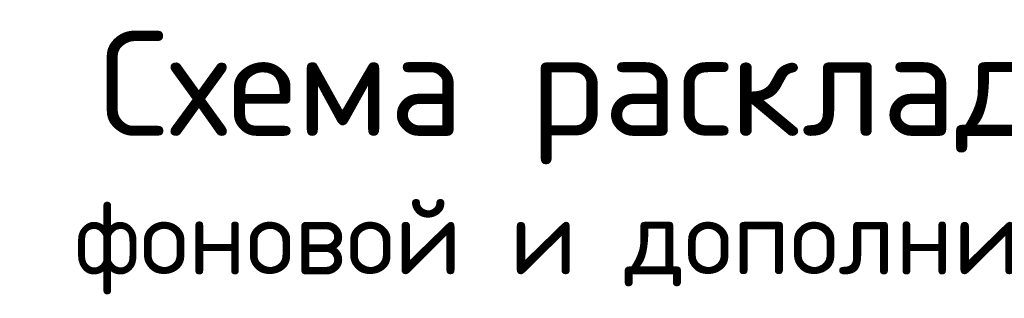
# Model space of a CAD drawing. Header units: metres. Extents: x -38 to 93, y -15 to 21.
# Tile 151 of 194: x 76.158 to 76.651, y 8.525 to 8.665. Entities that reach past the tile are written whole.
import ezdxf

# ---------------------------------------------------------------- set-up
doc = ezdxf.new("R2010")
doc.units = ezdxf.units.M
doc.styles.add('ARIAL', font='arial.ttf')

msp = doc.modelspace()

# ---------------------------------------------------------------- texts
at = {"color": 7, "linetype": 'Continuous', "lineweight": 13, "transparency": 33554687, "insert": (76.64119, 8.65893), "char_height": 0.0525, "width": 1.2320438, "attachment_point": 2, "line_spacing_factor": 0.963855}
msp.add_mtext('\\A1;{\\fISOCPEUR|i0|b0;\\H0.052500;\\W1.000000;\\C7;Схема раскладки стержней}\\P{\\fISOCPEUR|i0|b0;\\H0.037500;\\W1.000000;\\C7;фоновой и дополнительной арматуры}\\P', dxfattribs=at)
at = {"color": 7, "linetype": 'Continuous', "lineweight": 13, "transparency": 33554687, "insert": (76.64119, 8.65893), "char_height": 0.0525, "width": 1.238091, "attachment_point": 2, "line_spacing_factor": 0.963855, "style": 'ARIAL'}
msp.add_mtext('\\A1;{\\fISOCPEUR|i0|b0;\\H0.052500;\\W1.000000;\\C7;Схема раскладки стержней}\\P{\\fISOCPEUR|i0|b0;\\H0.037500;\\W1.000000;\\C7;фоновой и дополнительной арматуры}\\P', dxfattribs=at)

doc.saveas('drawing.dxf')
